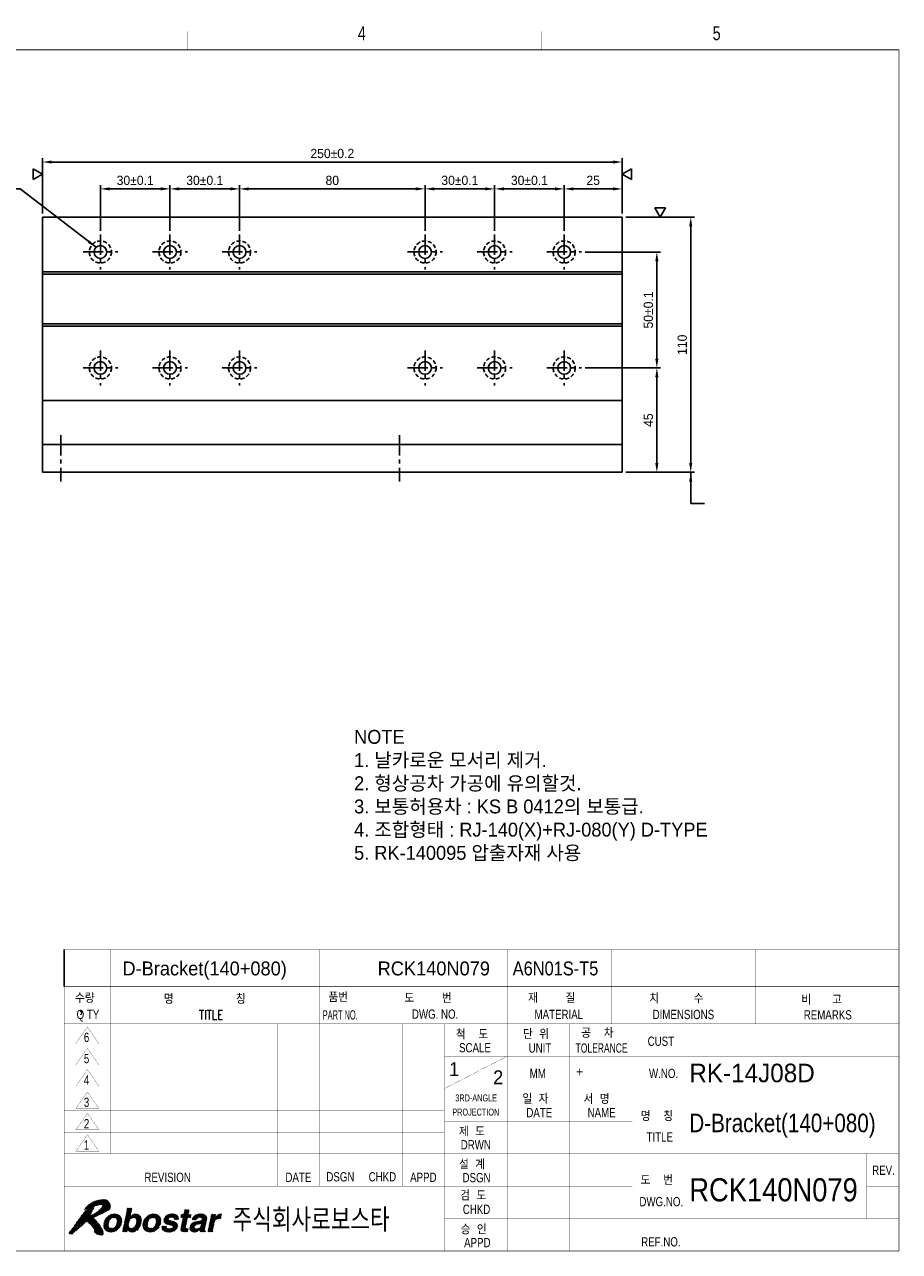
# Model space of a CAD drawing. Extents: x 1459 to 11977, y 582 to 6630.
# Tile 2 of 2: x 1850 to 2228, y 1106 to 1635. Entities that reach past the tile are written whole.
import ezdxf
from ezdxf.enums import TextEntityAlignment as Align

# ---------------------------------------------------------------- set-up
doc = ezdxf.new("R2010")
doc.units = 0
doc.header["$LTSCALE"] = 7
doc.header["$MEASUREMENT"] = 0
doc.linetypes.add('CENTER', pattern=[2, 1.25, -0.25, 0.25, -0.25])
doc.linetypes.add('HIDDEN', pattern=[0.375, 0.25, -0.125])
doc.layers.get('0').update_dxf_attribs({"linetype": 'CONTINUOUS'})
doc.layers.get('DEFPOINTS').update_dxf_attribs({"linetype": 'CONTINUOUS'})
for name, color, linetype in [('1', 3, 'CENTER'), ('3', 4, 'CONTINUOUS'), ('CENTERLINE', 3, 'CENTER'), ('DIM', 4, 'CONTINUOUS'), ('DIMENSION', 4, 'CONTINUOUS'), ('HIDDENLINE', 5, 'HIDDEN')]:
    doc.layers.add(name, color=color, linetype=linetype)
doc.styles.add('GHS', font='romans.shx', dxfattribs={"bigfont": 'ghs.shx'})
doc.styles.add('HS', font='txt.shx', dxfattribs={"width": 0.8, "bigfont": 'hs.shx'})
doc.styles.add('ROMANS', font='ROMANS.shx', dxfattribs={"width": 0.8})
doc.styles.get("Standard").update_dxf_attribs({"font": 'Gulim.ttf'})
doc.dimstyles.new('ISO-25(x1.5)', dxfattribs={"dimscale": 1.6, "dimtxt": 2.5, "dimasz": 2.5, "dimexe": 1, "dimexo": 1, "dimgap": 1, "dimtad": 1, "dimdsep": 46, "dimtxsty": 'GHS', "dimcen": 0, "dimclrd": 256, "dimclre": 256, "dimclrt": 9, "dimadec": 0, "dimazin": 2, "dimtfac": 1, "dimtmove": 0, "dimatfit": 3, "dimfxl": 0, "dimlwd": -1, "dimlwe": -1, "dimarcsym": 0})

# ---------------------------------------------------------------- blocks, each defined once
blk = doc.blocks.new('*X1')
at = {"color": 0}
for p, q in [((8.49, 5.4), (11.07, 7.98)), ((8.51, 5.59), (10.91, 7.99)), ((8.53, 5.79), (10.72, 7.98)), ((8.55, 5.98), (10.52, 7.96)), ((10.39, 7.12), (11.23, 7.96)), ((12.85, 5.52), (15.32, 7.98)), ((12.9, 5.74), (15.11, 7.96)), ((13.14, 6.86), (14.39, 8.11)), ((13.19, 7.09), (14.44, 8.34)), ((13.23, 7.31), (14.48, 8.56)), ((13.28, 7.54), (14.53, 8.79)), ((13.33, 7.76), (14.58, 9.01)), ((13.38, 7.99), (14.6, 9.21)), ((13.42, 8.21), (14.42, 9.21)), ((13.47, 8.44), (14.24, 9.21)), ((13.52, 8.66), (14.07, 9.21)), ((13.57, 8.88), (13.89, 9.21)), ((13.62, 9.11), (13.71, 9.21)), ((14.54, 7.03), (15.5, 7.99)), ((14.81, 7.12), (15.66, 7.97)), ((15.01, 7.14), (15.81, 7.95)), ((16.95, 5.55), (19.39, 7.99)), ((16.97, 5.74), (19.21, 7.98)), ((16.98, 5.94), (19.01, 7.96)), ((17.04, 6.17), (18.81, 7.94)), ((18.58, 7), (19.55, 7.97)), ((18.88, 7.13), (19.71, 7.95)), ((21.49, 6.55), (22.9, 7.96)), ((21.51, 6.39), (23.09, 7.98)), ((21.52, 6.23), (23.28, 7.99)), ((21.59, 6.13), (23.45, 7.99)), ((22.87, 7.23), (23.62, 7.98)), ((23.07, 7.25), (23.77, 7.95)), ((25.14, 7.2), (26.85, 8.91)), ((25.31, 7.2), (26.97, 8.85)), ((25.49, 7.2), (26.92, 8.63)), ((25.53, 6.71), (26.78, 7.95)), ((25.58, 6.93), (26.83, 8.18)), ((25.63, 7.15), (26.88, 8.4)), ((25.82, 8.05), (26.67, 8.91)), ((25.86, 8.28), (26.5, 8.91)), ((25.91, 8.5), (26.32, 8.91)), ((25.96, 8.73), (26.14, 8.91)), ((27.64, 6.69), (28.89, 7.94)), ((27.81, 6.69), (29.1, 7.98)), ((27.99, 6.69), (29.29, 7.99)), ((28.17, 6.69), (29.47, 8)), ((28.34, 6.69), (29.64, 7.99)), ((29.02, 7.19), (29.81, 7.98)), ((29.22, 7.21), (29.95, 7.95)), ((31.21, 5.32), (33.89, 7.99)), ((31.26, 5.54), (33.71, 7.99)), ((31.31, 5.76), (33.51, 7.97)), ((8.52, 5.25), (9.68, 6.41)), ((8.55, 5.1), (9.59, 6.15)), ((8.58, 4.96), (9.54, 5.92)), ((8.62, 6.23), (10.31, 7.92)), ((8.64, 4.84), (9.52, 5.72)), ((8.7, 6.49), (10.04, 7.84)), ((8.7, 4.73), (9.52, 5.54)), ((8.77, 4.61), (9.54, 5.39)), ((8.88, 6.84), (9.71, 7.68)), ((9.99, 4.07), (12.42, 6.5)), ((10.17, 4.08), (12.4, 6.3)), ((10.37, 4.1), (12.38, 6.1)), ((10.58, 4.12), (12.32, 5.87)), ((10.6, 7.15), (11.38, 7.94)), ((10.78, 7.16), (11.51, 7.89)), ((10.84, 4.21), (12.23, 5.6)), ((10.93, 7.13), (11.64, 7.84)), ((11.05, 5.31), (12.42, 6.68)), ((11.06, 7.09), (11.77, 7.79)), ((11.17, 7.02), (11.87, 7.71)), ((11.26, 6.93), (11.96, 7.64)), ((11.26, 5.69), (12.4, 6.83)), ((11.33, 6.82), (12.06, 7.56)), ((11.34, 5.95), (12.37, 6.98)), ((11.37, 6.69), (12.14, 7.46)), ((11.38, 6.17), (12.34, 7.12)), ((11.4, 6.54), (12.21, 7.35)), ((11.4, 6.36), (12.28, 7.24)), ((12.57, 4.17), (13.86, 5.46)), ((12.61, 4.39), (13.85, 5.63)), ((12.66, 4.62), (13.87, 5.83)), ((12.71, 4.84), (13.91, 6.05)), ((12.73, 4.16), (13.89, 5.32)), ((12.76, 5.07), (13.99, 6.3)), ((12.8, 5.29), (14.14, 6.63)), ((12.95, 5.97), (14.85, 7.87)), ((13, 6.19), (14.24, 7.44)), ((13.04, 6.42), (14.29, 7.66)), ((13.09, 6.64), (14.34, 7.89)), ((14.27, 4.1), (16.65, 6.49)), ((14.41, 4.07), (16.63, 6.29)), ((14.58, 4.06), (16.6, 6.09)), ((14.78, 4.09), (16.54, 5.84)), ((14.99, 4.12), (16.46, 5.59)), ((15.16, 7.12), (15.94, 7.9)), ((15.19, 5.21), (16.67, 6.68)), ((15.29, 7.08), (16.06, 7.84)), ((15.4, 7.01), (16.18, 7.79)), ((15.46, 5.65), (16.65, 6.84)), ((15.49, 6.91), (16.27, 7.7)), ((15.55, 6.81), (16.36, 7.61)), ((15.55, 5.92), (16.63, 7)), ((15.59, 6.67), (16.44, 7.52)), ((15.6, 6.14), (16.61, 7.15)), ((15.62, 6.51), (16.5, 7.4)), ((15.62, 6.34), (16.55, 7.27)), ((16.94, 5.37), (18.28, 6.71)), ((16.97, 5.22), (18.1, 6.34)), ((17, 5.07), (18.02, 6.09)), ((17.03, 4.92), (17.98, 5.87)), ((17.09, 4.81), (17.96, 5.68)), ((17.13, 6.43), (18.55, 7.86)), ((17.16, 4.7), (17.96, 5.5)), ((17.23, 4.59), (17.99, 5.36)), ((17.25, 6.73), (18.26, 7.74)), ((18.31, 4.08), (20.87, 6.64)), ((18.47, 4.06), (20.85, 6.45)), ((18.66, 4.08), (20.84, 6.25)), ((18.86, 4.1), (20.82, 6.06)), ((19.08, 4.15), (20.74, 5.8)), ((19.09, 7.16), (19.86, 7.92)), ((19.26, 7.15), (19.98, 7.88)), ((19.34, 4.23), (20.65, 5.54)), ((19.41, 7.13), (20.11, 7.83)), ((19.53, 7.07), (20.24, 7.77)), ((19.64, 7), (20.33, 7.7)), ((19.67, 5.62), (20.84, 6.79)), ((19.72, 6.91), (20.43, 7.62)), ((19.77, 5.89), (20.82, 6.94)), ((19.79, 6.79), (20.53, 7.54)), ((19.82, 6.65), (20.6, 7.43)), ((19.82, 6.12), (20.79, 7.09)), ((19.84, 6.32), (20.73, 7.21)), ((19.85, 6.5), (20.67, 7.32)), ((21.04, 5.04), (21.35, 5.36)), ((21.04, 5.22), (21.18, 5.36)), ((21.05, 4.87), (21.53, 5.36)), ((21.1, 4.75), (21.71, 5.36)), ((21.15, 4.62), (21.88, 5.36)), ((21.22, 4.52), (22.05, 5.35)), ((21.47, 6.72), (22.69, 7.93)), ((21.54, 6.96), (22.42, 7.84)), ((21.69, 6.04), (22.49, 6.84)), ((21.78, 5.96), (22.55, 6.73)), ((21.79, 7.38), (22.01, 7.61)), ((21.87, 5.87), (22.64, 6.65)), ((22, 5.82), (22.78, 6.6)), ((22.13, 5.78), (22.91, 6.56)), ((22.26, 5.73), (23.05, 6.52)), ((22.39, 5.69), (23.19, 6.49)), ((22.53, 5.65), (23.34, 6.46)), ((22.54, 4.06), (24.39, 5.92)), ((22.68, 5.62), (23.48, 6.42)), ((22.72, 4.07), (24.43, 5.78)), ((22.82, 5.59), (23.62, 6.38)), ((22.91, 4.08), (24.45, 5.62)), ((22.97, 5.55), (23.75, 6.34)), ((23.1, 5.51), (23.88, 6.29)), ((23.13, 4.13), (24.47, 5.46)), ((23.23, 5.47), (24.01, 6.24)), ((23.24, 7.24), (23.92, 7.92)), ((23.35, 5.41), (24.12, 6.17)), ((23.4, 7.22), (24.05, 7.88)), ((23.41, 5.29), (24.21, 6.09)), ((23.44, 5.15), (24.3, 6.01)), ((23.53, 7.18), (24.17, 7.82)), ((23.63, 7.1), (24.29, 7.77)), ((23.68, 6.98), (24.38, 7.68)), ((23.7, 6.82), (24.48, 7.6)), ((23.82, 6.76), (24.55, 7.49)), ((23.99, 6.76), (24.6, 7.37)), ((24.17, 6.76), (24.65, 7.24)), ((24.35, 6.76), (24.66, 7.07)), ((24.52, 6.76), (24.66, 6.9)), ((25.12, 4.7), (26.35, 5.93)), ((25.13, 4.54), (26.3, 5.71)), ((25.15, 4.91), (26.4, 6.16)), ((25.17, 7.41), (25.66, 7.9)), ((25.18, 4.41), (26.25, 5.49)), ((25.2, 5.13), (26.45, 6.38)), ((25.22, 7.63), (25.49, 7.9)), ((25.24, 5.36), (26.49, 6.61)), ((25.27, 7.86), (25.31, 7.9)), ((25.29, 5.58), (26.54, 6.83)), ((25.34, 5.81), (26.59, 7.06)), ((25.39, 6.03), (27.25, 7.9)), ((25.44, 6.26), (27.08, 7.9)), ((25.48, 6.48), (26.9, 7.9)), ((26.73, 7.2), (27.37, 7.83)), ((26.9, 7.2), (27.32, 7.61)), ((27.07, 4.89), (28.55, 6.36)), ((27.08, 7.2), (27.27, 7.38)), ((27.09, 4.72), (28.75, 6.39)), ((27.09, 5.08), (28.33, 6.32)), ((27.12, 4.58), (28.96, 6.42)), ((27.15, 5.32), (28.09, 6.26)), ((27.18, 4.46), (29.17, 6.45)), ((27.3, 5.64), (27.76, 6.1)), ((27.61, 6.84), (28.66, 7.89)), ((27.74, 7.15), (28.37, 7.77)), ((28.42, 4.11), (30.63, 6.32)), ((28.61, 5.72), (29.37, 6.48)), ((28.67, 4.19), (30.58, 6.1)), ((28.84, 5.77), (30.64, 7.57)), ((29.04, 4.39), (30.53, 5.87)), ((29.05, 5.8), (30.7, 7.45)), ((29.27, 5.85), (30.75, 7.33)), ((29.31, 4.48), (30.48, 5.65)), ((29.31, 4.3), (30.43, 5.42)), ((29.38, 7.2), (30.1, 7.92)), ((29.38, 5.25), (30.67, 6.54)), ((29.5, 5.55), (30.72, 6.77)), ((29.53, 7.17), (30.23, 7.87)), ((29.55, 5.77), (30.75, 6.98)), ((29.56, 5.96), (30.76, 7.16)), ((29.65, 7.12), (30.35, 7.82)), ((29.73, 7.02), (30.46, 7.75)), ((29.76, 6.87), (30.56, 7.67)), ((30.97, 4.19), (32.22, 5.44)), ((31.02, 4.42), (32.27, 5.67)), ((31.07, 4.64), (32.32, 5.89)), ((31.12, 4.87), (32.37, 6.12)), ((31.16, 5.09), (32.45, 6.38)), ((31.36, 5.99), (33.25, 7.89)), ((31.4, 6.21), (32.6, 7.41)), ((31.45, 6.44), (32.65, 7.63)), ((31.5, 6.66), (32.69, 7.86)), ((31.55, 6.89), (32.56, 7.9)), ((31.59, 7.11), (32.38, 7.9)), ((31.64, 7.34), (32.2, 7.9)), ((31.69, 7.56), (32.03, 7.9)), ((31.74, 7.79), (31.85, 7.9)), ((32.98, 6.91), (33.92, 7.85)), ((33.22, 6.97), (33.87, 7.62)), ((33.42, 6.99), (33.83, 7.4)), ((33.6, 7), (33.78, 7.18)), ((8.84, 4.51), (9.58, 5.25)), ((8.94, 4.44), (9.65, 5.14)), ((9.04, 4.36), (9.73, 5.05)), ((9.14, 4.28), (9.84, 4.98)), ((9.26, 4.23), (9.97, 4.93)), ((9.39, 4.18), (10.12, 4.91)), ((9.52, 4.13), (10.29, 4.9)), ((9.67, 4.1), (10.5, 4.93)), ((9.83, 4.09), (10.82, 5.07)), ((11.15, 4.34), (12.09, 5.28)), ((12.91, 4.16), (13.94, 5.19)), ((13.09, 4.16), (14.01, 5.09)), ((13.26, 4.16), (13.6, 4.49)), ((13.44, 4.16), (13.55, 4.27)), ((13.67, 4.57), (14.1, 5)), ((13.73, 4.45), (14.21, 4.93)), ((13.81, 4.36), (14.35, 4.9)), ((13.9, 4.27), (14.51, 4.87)), ((14.01, 4.2), (14.71, 4.9)), ((14.13, 4.15), (15.04, 5.05)), ((15.25, 4.2), (16.31, 5.27)), ((15.69, 4.46), (16.01, 4.79)), ((17.31, 4.5), (18.04, 5.23)), ((17.41, 4.42), (18.11, 5.12)), ((17.51, 4.34), (18.2, 5.03)), ((17.61, 4.26), (18.31, 4.96)), ((17.74, 4.22), (18.45, 4.93)), ((17.87, 4.17), (18.6, 4.9)), ((17.99, 4.12), (18.79, 4.91)), ((18.15, 4.1), (18.99, 4.94)), ((19.7, 4.41), (20.46, 5.17)), ((21.31, 4.43), (22.05, 5.17)), ((21.4, 4.35), (22.09, 5.04)), ((21.52, 4.29), (22.18, 4.94)), ((21.64, 4.23), (22.29, 4.88)), ((21.76, 4.17), (22.43, 4.84)), ((21.91, 4.14), (22.58, 4.82)), ((22.05, 4.11), (22.75, 4.81)), ((22.2, 4.09), (22.94, 4.82)), ((22.37, 4.07), (23.19, 4.9)), ((23.37, 4.19), (24.45, 5.27)), ((23.65, 4.3), (24.34, 4.98)), ((25.25, 4.31), (26.21, 5.26)), ((25.35, 4.23), (26.17, 5.04)), ((25.49, 4.19), (26.22, 4.92)), ((25.62, 4.14), (26.35, 4.87)), ((25.79, 4.13), (26.52, 4.86)), ((25.95, 4.12), (26.7, 4.87)), ((26.13, 4.12), (26.7, 4.69)), ((26.31, 4.12), (26.65, 4.47)), ((26.49, 4.13), (26.6, 4.24)), ((27.25, 4.36), (28.09, 5.2)), ((27.34, 4.27), (28.09, 5.02)), ((27.44, 4.2), (28.15, 4.9)), ((27.57, 4.14), (28.24, 4.82)), ((27.7, 4.1), (28.37, 4.77)), ((27.85, 4.08), (28.55, 4.77)), ((28.02, 4.06), (28.77, 4.82)), ((28.21, 4.08), (29.08, 4.95)), ((29.35, 4.16), (30.39, 5.2)), ((29.53, 4.16), (30.34, 4.97)), ((29.7, 4.16), (30.3, 4.76)), ((29.88, 4.16), (30.28, 4.56)), ((30.06, 4.16), (30.31, 4.41)), ((30.23, 4.16), (30.39, 4.32)), ((31.12, 4.16), (32.18, 5.22)), ((31.29, 4.16), (32.13, 4.99)), ((31.47, 4.16), (32.08, 4.77)), ((31.65, 4.16), (32.03, 4.54)), ((31.82, 4.16), (31.98, 4.32))]:
    blk.add_line(p, q, dxfattribs=at)
blk = doc.blocks.new('*X2')
at = {"color": 0}
for p, q in [((2.13, 5.4), (7.75, 11.03)), ((2.6, 6.05), (7.53, 10.98)), ((3.09, 6.72), (7.3, 10.93)), ((3.62, 7.42), (7.08, 10.88)), ((4.25, 8.23), (6.86, 10.84)), ((4.83, 8.99), (6.55, 10.71)), ((5.05, 6.2), (9.58, 10.73)), ((5.15, 6.12), (9.65, 10.62)), ((6.55, 9.65), (7.97, 11.06)), ((6.85, 9.77), (8.18, 11.1)), ((7.1, 9.84), (8.37, 11.11)), ((7.32, 9.89), (8.55, 11.11)), ((7.53, 9.92), (8.72, 11.11)), ((7.73, 9.94), (8.87, 11.08)), ((7.92, 9.96), (9.01, 11.05)), ((8.11, 9.97), (9.15, 11.01)), ((8.22, 9.54), (9.49, 10.81)), ((8.25, 9.93), (9.26, 10.94)), ((8.29, 9.8), (9.37, 10.88)), ((1.02, 3.77), (6.2, 8.94)), ((1.09, 4.01), (6.36, 9.27)), ((1.16, 3.72), (6.04, 8.6)), ((1.3, 3.69), (5.87, 8.26)), ((1.64, 4.74), (6.53, 9.63)), ((4.36, 8.87), (5.87, 10.38)), ((4.5, 9.19), (5.44, 10.12)), ((4.79, 9.12), (6.22, 10.55)), ((4.84, 6.34), (6.57, 8.07)), ((4.94, 6.27), (7.07, 8.4)), ((6.53, 7.33), (9.72, 10.52)), ((6.82, 7.44), (9.78, 10.4)), ((7.12, 7.56), (9.84, 10.28)), ((7.43, 7.69), (9.88, 10.15)), ((7.76, 7.85), (9.92, 10.01)), ((8.1, 8.01), (9.95, 9.86)), ((8.47, 8.2), (9.95, 9.69)), ((8.87, 8.43), (9.95, 9.51)), ((9.32, 8.7), (9.89, 9.27)), ((1.45, 3.66), (5.66, 7.87)), ((1.62, 3.65), (5.61, 7.64)), ((2.49, 4.35), (5.89, 7.74)), ((3.53, 5.21), (4.72, 6.4)), ((4.73, 6.41), (6.2, 7.88)), ((5.25, 6.04), (6.34, 7.14)), ((5.34, 5.96), (6.44, 7.06)), ((5.44, 5.88), (6.53, 6.97)), ((5.54, 5.8), (6.62, 6.89)), ((5.62, 5.71), (6.71, 6.8)), ((5.71, 5.62), (6.79, 6.71)), ((5.8, 5.54), (6.88, 6.62)), ((5.89, 5.45), (6.96, 6.52)), ((5.97, 5.35), (7.05, 6.43)), ((6.04, 5.25), (7.13, 6.33)), ((6.12, 5.15), (7.2, 6.23)), ((6.2, 5.05), (7.28, 6.13)), ((6.27, 4.94), (7.36, 6.03)), ((6.33, 4.83), (7.44, 5.93)), ((6.4, 4.72), (7.51, 5.83)), ((6.46, 4.61), (7.58, 5.72)), ((6.51, 4.48), (7.65, 5.62)), ((6.56, 4.36), (7.72, 5.51)), ((6.57, 4.01), (7.86, 5.29)), ((6.61, 4.23), (7.79, 5.4)), ((6.49, 4.11), (6.54, 4.15)), ((6.65, 3.92), (7.92, 5.18)), ((6.74, 3.83), (7.99, 5.07)), ((6.83, 3.74), (8.05, 4.96)), ((6.92, 3.65), (8.12, 4.85)), ((7.05, 3.6), (8.18, 4.73)), ((7.2, 3.58), (8.24, 4.62)), ((7.34, 3.54), (8.3, 4.5)), ((7.48, 3.51), (8.35, 4.37)), ((7.62, 3.47), (8.37, 4.22)), ((7.77, 3.44), (8.4, 4.07)), ((7.93, 3.42), (8.43, 3.92)), ((8.13, 3.44), (8.44, 3.75))]:
    blk.add_line(p, q, dxfattribs=at)
blk = doc.blocks.new('LOGO-ROBOSTAR')
at = {"color": 230, "const_width": 0.00973}
for points in [[(9.53, 10.79), (9.13, 11.02), (8.68, 11.12), (8.21, 11.1), (7.73, 11.02), (7.27, 10.92), (6.83, 10.83), (6.33, 10.61), (5.82, 10.35), (5.33, 10.06), (4.89, 9.7), (4.53, 9.27), (4.31, 8.74), (4.38, 8.82), (4.46, 8.88), (4.54, 8.94), (4.62, 9), (4.7, 9.06), (4.78, 9.12), (4.81, 9.1), (4.83, 9.07), (4.83, 9.04), (4.83, 9), (4.83, 8.96), (4.83, 8.93), (4.15, 8.1), (3.49, 7.26), (2.85, 6.39), (2.22, 5.52), (1.58, 4.66), (0.93, 3.8), (1.07, 3.75), (1.2, 3.71), (1.35, 3.68), (1.49, 3.66), (1.64, 3.65), (1.79, 3.66), (2.27, 4.16), (2.78, 4.6), (3.3, 5.02), (3.81, 5.44), (4.29, 5.9), (4.73, 6.42), (5.14, 6.14), (5.53, 5.81), (5.89, 5.45), (6.2, 5.05), (6.46, 4.62), (6.63, 4.18), (6.61, 4.14), (6.58, 4.14), (6.55, 4.15), (6.52, 4.16), (6.48, 4.18), (6.44, 4.18), (6.51, 4.08), (6.59, 3.98), (6.68, 3.89), (6.78, 3.79), (6.87, 3.7), (6.97, 3.61), (7.21, 3.58), (7.45, 3.52), (7.69, 3.45), (7.93, 3.42), (8.16, 3.45), (8.39, 3.56), (8.43, 3.71), (8.44, 3.85), (8.42, 3.99), (8.39, 4.13), (8.36, 4.28), (8.34, 4.42), (8.07, 4.93), (7.77, 5.43), (7.44, 5.93), (7.08, 6.4), (6.68, 6.83), (6.25, 7.22), (6.85, 7.45), (7.44, 7.7), (8.01, 7.97), (8.58, 8.26), (9.13, 8.58), (9.67, 8.93), (9.87, 9.21), (9.96, 9.53), (9.95, 9.87), (9.87, 10.21), (9.72, 10.52)], [(8.2, 9.45), (7.81, 9.02), (7.39, 8.64), (6.95, 8.3), (6.48, 8.02), (6, 7.79), (5.5, 7.6), (5.7, 7.93), (5.88, 8.27), (6.04, 8.61), (6.21, 8.96), (6.37, 9.3), (6.54, 9.64), (6.8, 9.75), (7.06, 9.83), (7.34, 9.89), (7.62, 9.93), (7.91, 9.96), (8.2, 9.97), (8.28, 9.91), (8.3, 9.83), (8.28, 9.74), (8.25, 9.64), (8.22, 9.55)]]:
    blk.add_lwpolyline(points, close=True, dxfattribs=at)
at = {"color": 5, "const_width": 0.00973}
for points in [[(10.04, 4.06), (9.56, 4.11), (9.15, 4.27), (8.81, 4.54), (8.59, 4.92), (8.49, 5.42), (8.55, 6.03), (8.75, 6.64), (9.06, 7.14), (9.45, 7.52), (9.89, 7.79), (10.38, 7.94), (10.88, 8), (11.36, 7.94), (11.78, 7.79), (12.11, 7.52), (12.34, 7.14), (12.43, 6.64), (12.37, 6.03), (12.17, 5.42), (11.86, 4.92), (11.48, 4.54), (11.03, 4.27), (10.54, 4.11)], [(14.24, 7.41), (14.25, 7.41), (14.37, 7.54), (14.52, 7.67), (14.7, 7.79), (14.91, 7.9), (15.16, 7.97), (15.46, 8), (15.85, 7.94), (16.18, 7.78), (16.44, 7.52), (16.61, 7.15), (16.67, 6.66), (16.6, 6.07), (16.46, 5.57), (16.23, 5.09), (15.94, 4.68), (15.56, 4.36), (15.12, 4.14), (14.6, 4.06), (14.4, 4.08), (14.2, 4.12), (14.02, 4.19), (13.87, 4.3), (13.73, 4.44), (13.64, 4.63), (13.63, 4.63), (13.53, 4.16), (12.56, 4.16), (13.64, 9.21), (14.62, 9.21)], [(18.49, 4.06), (18.01, 4.11), (17.59, 4.27), (17.25, 4.54), (17.03, 4.92), (16.93, 5.42), (16.99, 6.03), (17.2, 6.64), (17.5, 7.14), (17.89, 7.52), (18.34, 7.79), (18.82, 7.94), (19.32, 8), (19.8, 7.94), (20.22, 7.79), (20.55, 7.52), (20.78, 7.14), (20.87, 6.64), (20.81, 6.03), (20.61, 5.42), (20.31, 4.92), (19.92, 4.54), (19.47, 4.27), (18.99, 4.11)], [(23.7, 6.76), (23.7, 6.88), (23.68, 6.99), (23.63, 7.1), (23.53, 7.18), (23.37, 7.23), (23.15, 7.25), (22.91, 7.24), (22.74, 7.19), (22.62, 7.13), (22.54, 7.05), (22.49, 6.97), (22.46, 6.89), (22.59, 6.66), (23, 6.53), (23.53, 6.41), (24.06, 6.23), (24.42, 5.9), (24.48, 5.35), (24.3, 4.87), (24.01, 4.53), (23.65, 4.3), (23.27, 4.15), (22.89, 4.08), (22.57, 4.06), (22.15, 4.09), (21.75, 4.18), (21.42, 4.33), (21.17, 4.58), (21.03, 4.91), (21.04, 5.36), (22.05, 5.36), (22.04, 5.2), (22.07, 5.07), (22.15, 4.96), (22.28, 4.88), (22.48, 4.83), (22.75, 4.81), (22.98, 4.83), (23.15, 4.88), (23.29, 4.95), (23.38, 5.03), (23.43, 5.12), (23.46, 5.19), (23.34, 5.43), (22.94, 5.56), (22.4, 5.68), (21.88, 5.86), (21.53, 6.19), (21.47, 6.75), (21.56, 7.03), (21.73, 7.31), (21.97, 7.58), (22.3, 7.79), (22.72, 7.94), (23.25, 8), (23.62, 7.98), (23.97, 7.91), (24.29, 7.77), (24.53, 7.55), (24.66, 7.22), (24.66, 6.76)], [(26.77, 7.9), (27.38, 7.9), (27.23, 7.2), (26.62, 7.2), (26.19, 5.17), (26.17, 5.07), (26.17, 4.99), (26.19, 4.93), (26.25, 4.89), (26.36, 4.87), (26.53, 4.86), (26.56, 4.86), (26.6, 4.87), (26.63, 4.87), (26.67, 4.87), (26.7, 4.87), (26.74, 4.88), (26.58, 4.13), (26.5, 4.13), (26.42, 4.13), (26.34, 4.12), (26.27, 4.12), (26.19, 4.12), (26.11, 4.12), (25.99, 4.12), (25.62, 4.14), (25.37, 4.22), (25.21, 4.34), (25.13, 4.5), (25.12, 4.7), (25.15, 4.93), (25.64, 7.2), (25.13, 7.2), (25.28, 7.9), (25.78, 7.9), (26, 8.91), (26.98, 8.91)], [(30.32, 4.89), (30.29, 4.7), (30.28, 4.55), (30.29, 4.45), (30.32, 4.38), (30.36, 4.34), (30.42, 4.31), (30.38, 4.16), (29.32, 4.16), (29.32, 4.24), (29.31, 4.31), (29.31, 4.37), (29.31, 4.43), (29.32, 4.51), (29.33, 4.6), (29.18, 4.48), (29.01, 4.36), (28.81, 4.25), (28.58, 4.15), (28.31, 4.09), (28, 4.06), (27.73, 4.09), (27.48, 4.17), (27.28, 4.32), (27.13, 4.53), (27.07, 4.8), (27.1, 5.15), (27.2, 5.49), (27.37, 5.77), (27.58, 5.99), (27.84, 6.16), (28.13, 6.28), (28.44, 6.35), (29.35, 6.48), (29.43, 6.49), (29.52, 6.52), (29.6, 6.56), (29.67, 6.61), (29.72, 6.68), (29.76, 6.77), (29.77, 6.95), (29.71, 7.07), (29.61, 7.15), (29.48, 7.19), (29.34, 7.21), (29.21, 7.21), (28.99, 7.19), (28.82, 7.12), (28.69, 7.03), (28.6, 6.92), (28.54, 6.8), (28.49, 6.69), (27.54, 6.69), (27.76, 7.18), (28.04, 7.54), (28.36, 7.77), (28.73, 7.91), (29.11, 7.98), (29.49, 8), (29.78, 7.98), (30.1, 7.92), (30.39, 7.8), (30.63, 7.6), (30.76, 7.31), (30.75, 6.91)], [(31.76, 7.9), (32.7, 7.9), (32.57, 7.25), (32.58, 7.25), (32.72, 7.44), (32.88, 7.61), (33.05, 7.77), (33.25, 7.89), (33.49, 7.97), (33.76, 8), (33.8, 8), (33.83, 7.99), (33.86, 7.99), (33.89, 7.99), (33.92, 7.99), (33.95, 7.98), (33.74, 6.99), (33.7, 6.99), (33.65, 6.99), (33.6, 7), (33.55, 7), (33.51, 7), (33.46, 7), (33.12, 6.96), (32.86, 6.86), (32.66, 6.71), (32.52, 6.52), (32.42, 6.32), (32.36, 6.11), (31.95, 4.16), (30.97, 4.16)], [(10.7, 7.17), (10.36, 7.12), (10.09, 6.98), (9.89, 6.78), (9.73, 6.54), (9.63, 6.28), (9.56, 6.03), (9.52, 5.78), (9.52, 5.52), (9.57, 5.28), (9.69, 5.08), (9.9, 4.94), (10.22, 4.89), (10.56, 4.94), (10.83, 5.08), (11.04, 5.28), (11.19, 5.52), (11.29, 5.78), (11.36, 6.03), (11.4, 6.28), (11.4, 6.54), (11.35, 6.78), (11.23, 6.98), (11.02, 7.12)], [(14.98, 7.15), (14.68, 7.1), (14.43, 6.97), (14.23, 6.77), (14.08, 6.52), (13.96, 6.24), (13.88, 5.95), (13.85, 5.67), (13.86, 5.42), (13.93, 5.2), (14.06, 5.03), (14.25, 4.91), (14.53, 4.87), (14.82, 4.92), (15.06, 5.07), (15.25, 5.27), (15.4, 5.51), (15.51, 5.76), (15.58, 6), (15.62, 6.29), (15.62, 6.56), (15.56, 6.8), (15.44, 6.98), (15.25, 7.1)], [(19.15, 7.17), (18.8, 7.12), (18.54, 6.98), (18.33, 6.78), (18.18, 6.54), (18.07, 6.28), (18, 6.03), (17.97, 5.78), (17.96, 5.52), (18.01, 5.28), (18.13, 5.08), (18.34, 4.94), (18.66, 4.89), (19, 4.94), (19.27, 5.08), (19.48, 5.28), (19.63, 5.52), (19.74, 5.78), (19.8, 6.03), (19.84, 6.28), (19.85, 6.54), (19.8, 6.78), (19.68, 6.98), (19.46, 7.12)], [(29.59, 5.98), (29.53, 5.94), (29.45, 5.91), (29.35, 5.87), (29.23, 5.84), (29.07, 5.81), (28.88, 5.78), (28.7, 5.74), (28.53, 5.69), (28.38, 5.62), (28.25, 5.53), (28.15, 5.39), (28.09, 5.21), (28.08, 5.06), (28.11, 4.94), (28.17, 4.86), (28.26, 4.8), (28.36, 4.77), (28.45, 4.76), (28.68, 4.79), (28.89, 4.85), (29.1, 4.96), (29.27, 5.11), (29.41, 5.29), (29.49, 5.5)]]:
    blk.add_lwpolyline(points, close=True, dxfattribs=at)
at = {"color": 230, "linetype": 'Continuous'}
blk.add_blockref('*X2', (0, 0), dxfattribs=at)
at = {"color": 5, "linetype": 'Continuous'}
blk.add_blockref('*X1', (0, 0), dxfattribs=at)
at = {"style": 'GHS', "width": 0.8}
blk.add_text('주식회사로보스타', height=5, dxfattribs=at).set_placement((36.32, 4.19))
blk = doc.blocks.new('A3-DJ')
for points, const_width in [([(30, 269), (410, 269)], 0.2), ([(410, 269), (410, 10)], 0.2), ([(230, 67), (410, 67)], 0.1), ([(230, 67), (230, 10)], 0.1), ([(30, 10), (410, 10)], 0.2)]:
    blk.add_lwpolyline(points, dxfattribs=dict(const_width=const_width))
at = {"layer": '3'}
blk.add_line((230, 75), (230, 67), dxfattribs=at)
at = {"layer": '3', "const_width": 0.05}
for points in [[(256.5, 273), (256.5, 269)], [(333, 273), (333, 269)], [(230, 75), (410, 75)], [(240, 75), (240, 31)], [(285, 75), (285, 24)], [(294, 75), (294, 24)], [(325.5, 75), (325.5, 10)], [(348, 75), (348, 59)], [(379, 75), (379, 59)], [(230, 59), (410, 59)], [(235, 58.3), (232.5, 54.7)], [(237.5, 54.7), (235, 58.3)], [(276, 59), (276, 24)], [(303, 59), (303, 24)], [(312, 59), (312, 10)], [(339, 59), (339, 10)], [(352.5, 59), (352.5, 10)], [(364.5, 59), (364.5, 10)], [(230, 54.2), (312, 54.2)], [(232.5, 54.7), (237.5, 54.7)], [(235, 53.7), (232.5, 50.1)], [(237.5, 50.1), (235, 53.7)], [(312, 52), (410, 52)], [(325.5, 52), (312, 45)], [(230, 49.6), (312, 49.6)], [(232.5, 50.1), (237.5, 50.1)], [(235, 49.1), (232.5, 45.5)], [(237.5, 45.5), (235, 49.1)], [(230, 45), (410, 45)], [(232.5, 45.5), (237.5, 45.5)], [(235, 44.3), (232.5, 40.7)], [(237.5, 40.7), (235, 44.3)], [(230, 40.2), (312, 40.2)], [(232.5, 40.7), (237.5, 40.7)], [(235, 39.7), (232.5, 36.1)], [(237.5, 36.1), (235, 39.7)], [(312, 38), (352.5, 38)], [(230, 35.6), (312, 35.6)], [(232.5, 36.1), (237.5, 36.1)], [(235, 35.1), (232.5, 31.5)], [(237.5, 31.5), (235, 35.1)], [(230, 31), (410, 31)], [(232.5, 31.5), (237.5, 31.5)], [(403, 31), (403, 17)], [(230, 24), (352.5, 24)], [(403, 24), (410, 24)], [(312, 17), (410, 17)]]:
    blk.add_lwpolyline(points, dxfattribs=at)
blk.add_blockref('LOGO-ROBOSTAR', (230, 10))
at = {"style": 'GHS'}
for s, p in [('수량', (232.32, 63.51)), ('명         칭', (251.47, 63.3)), ('품번', (286.96, 63.68)), ('도    번', (303.35, 63.48)), ('재    질', (330.03, 63.52)), ('치     수', (356.15, 63.4)), ('비   고', (388.96, 63.15)), ('공  차', (341.48, 55.96)), ('척  도', (314.43, 55.68)), ('단 위', (328.93, 55.71)), ('일 자', (328.8, 41.77)), ('서 명', (341.98, 41.72)), ('명  칭', (354.31, 38.03)), ('제 도', (315.12, 34.7)), ('설 계', (315.12, 27.63)), ('도  번', (354.29, 24.24)), ('검 도', (315.37, 20.92)), ('승 인', (315.49, 13.6))]:
    blk.add_text(s, height=2, dxfattribs=at).set_placement(p)
at = {"layer": '1', "color": 2, "linetype": 'Continuous', "style": 'ROMANS'}
blk.add_text(',', height=2, dxfattribs=at).set_placement((233.63, 62.23), align=Align.MIDDLE)
at = {"layer": '3'}
for s, height, width, p in [('4', 3, 0.8, (294.18, 272.54)), ('5', 3, 0.8, (370.68, 272.54)), ('Q TY', 2, 0.8, (235.12, 60.75)), ('PART NO.', 2, 0.55, (289.52, 60.91)), ('DWG. NO.', 2, 0.8, (309.97, 61.08)), ('MATERIAL', 2, 0.8, (336.65, 61)), ('DIMENSIONS', 2, 0.8, (363.51, 61)), ('REMARKS', 2, 0.8, (394.64, 60.92)), ('6', 2, 0.8, (234.82, 56.07)), ('CUST', 2, 0.8, (358.65, 55.23)), ('SCALE', 2, 0.8, (318.57, 53.83)), ('UNIT', 2, 0.8, (332.59, 53.75)), ('TOLERANCE', 2, 0.7, (345.87, 53.75)), ('5', 2, 0.8, (234.82, 51.47)), ('4', 2, 0.8, (234.82, 46.87)), ('MM', 2, 0.8, (332.11, 48.28)), ('W.NO.', 2, 0.8, (359.23, 48.3)), ('3', 2, 0.8, (234.82, 42.07)), ('3RD-ANGLE', 1.5, 0.8, (318.83, 43)), ('PROJECTION', 1.5, 0.8, (318.75, 39.95)), ('DATE', 2, 0.8, (332.44, 39.84)), ('NAME', 2, 0.8, (345.88, 39.84)), ('2', 2, 0.8, (234.82, 37.47)), ('TITLE', 2, 0.8, (358.41, 34.56)), ('1', 2, 0.8, (234.82, 32.87)), ('DRWN', 2, 0.8, (318.75, 32.91)), ('REVISION', 2, 0.8, (252.3, 25.89)), ('DATE', 2, 0.8, (280.49, 25.89)), ('DSGN', 2, 0.8, (289.55, 26)), ('CHKD', 2, 0.8, (298.61, 26)), ('APPD', 2, 0.8, (307.44, 25.89)), ('DSGN', 2, 0.8, (318.91, 25.82)), ('REV.', 2, 0.8, (406.65, 27.42)), ('DWG.NO.', 2, 0.8, (358.74, 20.64)), ('CHKD', 2, 0.8, (318.91, 18.99)), ('REF.NO.', 2, 0.8, (358.66, 11.98)), ('APPD', 2, 0.8, (319.08, 11.81))]:
    blk.add_text(s, height=height, dxfattribs=dict(at, width=width)).set_placement(p, align=Align.MIDDLE)
at = {"layer": '3', "style": 'HS', "width": 0.8}
blk.add_text('TITLE', height=2, dxfattribs=at).set_placement((261.67, 60.91), align=Align.MIDDLE)
at = {"layer": '3'}
blk.add_text('+', height=2, dxfattribs=at).set_placement((341.14, 48.65), align=Align.MIDDLE)
blk = doc.blocks.new('*D34')
at = {"layer": 'DEFPOINTS', "color": 0}
for p in [(2108, 1563.73), (2108, 1551.52), (2083, 1544.02)]:
    blk.add_point(p, dxfattribs=at)
at = {"layer": 'DIMENSION'}
for p, q in [((2083, 1545.62), (2083, 1565.33)), ((2087, 1563.73), (2104, 1563.73)), ((2108, 1553.12), (2108, 1565.33))]:
    blk.add_line(p, q, dxfattribs=at)
for points in [[(2087, 1564.4), (2087, 1563.06), (2083, 1563.73)], [(2104, 1564.4), (2104, 1563.06), (2108, 1563.73)]]:
    blk.add_solid(points, dxfattribs=at)
at = {"layer": 'DIMENSION', "color": 9, "insert": (2095.5, 1567.38), "char_height": 4, "attachment_point": 5}
blk.add_mtext('25', dxfattribs=at)
blk = doc.blocks.new('*D35')
at = {"layer": 'DEFPOINTS', "color": 0}
for p in [(2083, 1563.73), (2053, 1544.02), (2083, 1544.02)]:
    blk.add_point(p, dxfattribs=at)
at = {"layer": 'DIMENSION'}
for p, q in [((2053, 1545.62), (2053, 1565.33)), ((2057, 1563.73), (2079, 1563.73)), ((2083, 1545.62), (2083, 1565.33))]:
    blk.add_line(p, q, dxfattribs=at)
for points in [[(2057, 1564.4), (2057, 1563.06), (2053, 1563.73)], [(2079, 1564.4), (2079, 1563.06), (2083, 1563.73)]]:
    blk.add_solid(points, dxfattribs=at)
at = {"layer": 'DIMENSION', "color": 9, "insert": (2068, 1567.38), "char_height": 4, "attachment_point": 5}
blk.add_mtext('30±0.1', dxfattribs=at)
blk = doc.blocks.new('*D36')
at = {"layer": 'DEFPOINTS', "color": 0}
for p in [(1913, 1563.73), (1883, 1544.02), (1913, 1544.02)]:
    blk.add_point(p, dxfattribs=at)
at = {"layer": 'DIMENSION'}
for p, q in [((1883, 1545.62), (1883, 1565.33)), ((1887, 1563.73), (1909, 1563.73)), ((1913, 1545.62), (1913, 1565.33))]:
    blk.add_line(p, q, dxfattribs=at)
for points in [[(1887, 1564.4), (1887, 1563.06), (1883, 1563.73)], [(1909, 1564.4), (1909, 1563.06), (1913, 1563.73)]]:
    blk.add_solid(points, dxfattribs=at)
at = {"layer": 'DIMENSION', "color": 9, "insert": (1898, 1567.38), "char_height": 4, "attachment_point": 5}
blk.add_mtext('30±0.1', dxfattribs=at)
blk = doc.blocks.new('*D37')
at = {"layer": 'DEFPOINTS', "color": 0}
for p in [(2108, 1575.32), (1858, 1551.52), (2108, 1551.52)]:
    blk.add_point(p, dxfattribs=at)
at = {"layer": 'DIMENSION'}
for p, q in [((1858, 1553.12), (1858, 1576.92)), ((2108, 1553.12), (2108, 1576.92)), ((1862, 1575.32), (2104, 1575.32))]:
    blk.add_line(p, q, dxfattribs=at)
for points in [[(1862, 1575.98), (1862, 1574.65), (1858, 1575.32)], [(2104, 1575.98), (2104, 1574.65), (2108, 1575.32)]]:
    blk.add_solid(points, dxfattribs=at)
at = {"layer": 'DIMENSION', "color": 9, "insert": (1983, 1578.97), "char_height": 4, "attachment_point": 5}
blk.add_mtext('250±0.2', dxfattribs=at)
blk = doc.blocks.new('SF10', base_point=(-7639.68, -6381.14))
at = {"layer": 'DIMENSION'}
for p, q in [((-7639.68, -6380.14), (-7639.1, -6381.14)), ((-7639.68, -6380.14), (-7638.52, -6380.14)), ((-7638.52, -6380.14), (-7639.1, -6381.14))]:
    blk.add_line(p, q, dxfattribs=at)
blk = doc.blocks.new('*D38')
at = {"layer": 'DEFPOINTS', "color": 0}
for p in [(2090.5, 1486.52), (2122.96, 1486.52), (2108, 1441.52)]:
    blk.add_point(p, dxfattribs=at)
at = {"layer": 'DIMENSION'}
for p, q in [((2092.1, 1486.52), (2124.56, 1486.52)), ((2122.96, 1445.52), (2122.96, 1482.52)), ((2109.6, 1441.52), (2124.56, 1441.52))]:
    blk.add_line(p, q, dxfattribs=at)
for points in [[(2122.29, 1482.52), (2123.63, 1482.52), (2122.96, 1486.52)], [(2122.29, 1445.52), (2123.63, 1445.52), (2122.96, 1441.52)]]:
    blk.add_solid(points, dxfattribs=at)
at = {"layer": 'DIMENSION', "color": 9, "insert": (2119.31, 1464.02), "char_height": 4, "attachment_point": 5, "rotation": 90}
blk.add_mtext('45', dxfattribs=at)
blk = doc.blocks.new('*D39')
at = {"layer": 'DEFPOINTS', "color": 0}
for p in [(2090.5, 1536.52), (2122.96, 1536.52), (2090.5, 1486.52)]:
    blk.add_point(p, dxfattribs=at)
at = {"layer": 'DIMENSION'}
for p, q in [((2092.1, 1536.52), (2124.56, 1536.52)), ((2122.96, 1490.52), (2122.96, 1532.52)), ((2092.1, 1486.52), (2124.56, 1486.52))]:
    blk.add_line(p, q, dxfattribs=at)
for points in [[(2122.29, 1532.52), (2123.63, 1532.52), (2122.96, 1536.52)], [(2122.29, 1490.52), (2123.63, 1490.52), (2122.96, 1486.52)]]:
    blk.add_solid(points, dxfattribs=at)
at = {"layer": 'DIMENSION', "color": 9, "insert": (2119.31, 1511.52), "char_height": 4, "attachment_point": 5, "rotation": 90}
blk.add_mtext('50±0.1', dxfattribs=at)
blk = doc.blocks.new('*D40')
at = {"layer": 'DEFPOINTS', "color": 0}
for p in [(2108, 1551.52), (2137.57, 1551.52), (2108, 1441.52)]:
    blk.add_point(p, dxfattribs=at)
at = {"layer": 'DIMENSION'}
for p, q in [((2109.6, 1551.52), (2139.17, 1551.52)), ((2137.57, 1445.52), (2137.57, 1547.52)), ((2109.6, 1441.52), (2139.17, 1441.52))]:
    blk.add_line(p, q, dxfattribs=at)
for points in [[(2136.91, 1547.52), (2138.24, 1547.52), (2137.57, 1551.52)], [(2136.91, 1445.52), (2138.24, 1445.52), (2137.57, 1441.52)]]:
    blk.add_solid(points, dxfattribs=at)
at = {"layer": 'DIMENSION', "color": 9, "insert": (2133.92, 1496.52), "char_height": 4, "attachment_point": 5, "rotation": 90}
blk.add_mtext('110', dxfattribs=at)
blk = doc.blocks.new('*D54')
at = {"layer": 'DEFPOINTS', "color": 0}
for p in [(1943, 1563.73), (1913, 1544.02), (1943, 1544.02)]:
    blk.add_point(p, dxfattribs=at)
at = {"layer": 'DIMENSION'}
for p, q in [((1913, 1545.62), (1913, 1565.33)), ((1917, 1563.73), (1939, 1563.73)), ((1943, 1545.62), (1943, 1565.33))]:
    blk.add_line(p, q, dxfattribs=at)
for points in [[(1917, 1564.4), (1917, 1563.06), (1913, 1563.73)], [(1939, 1564.4), (1939, 1563.06), (1943, 1563.73)]]:
    blk.add_solid(points, dxfattribs=at)
at = {"layer": 'DIMENSION', "color": 9, "insert": (1928, 1567.38), "char_height": 4, "attachment_point": 5}
blk.add_mtext('30±0.1', dxfattribs=at)
blk = doc.blocks.new('*D55')
at = {"layer": 'DEFPOINTS', "color": 0}
for p in [(2023, 1563.73), (1943, 1544.02), (2023, 1544.02)]:
    blk.add_point(p, dxfattribs=at)
at = {"layer": 'DIMENSION'}
for p, q in [((1943, 1545.62), (1943, 1565.33)), ((1947, 1563.73), (2019, 1563.73)), ((2023, 1545.62), (2023, 1565.33))]:
    blk.add_line(p, q, dxfattribs=at)
for points in [[(1947, 1564.4), (1947, 1563.06), (1943, 1563.73)], [(2019, 1564.4), (2019, 1563.06), (2023, 1563.73)]]:
    blk.add_solid(points, dxfattribs=at)
at = {"layer": 'DIMENSION', "color": 9, "insert": (1983, 1567.38), "char_height": 4, "attachment_point": 5}
blk.add_mtext('80', dxfattribs=at)
blk = doc.blocks.new('*D56')
at = {"layer": 'DEFPOINTS', "color": 0}
for p in [(2053, 1563.73), (2023, 1544.02), (2053, 1544.02)]:
    blk.add_point(p, dxfattribs=at)
at = {"layer": 'DIMENSION'}
for p, q in [((2023, 1545.62), (2023, 1565.33)), ((2027, 1563.73), (2049, 1563.73)), ((2053, 1545.62), (2053, 1565.33))]:
    blk.add_line(p, q, dxfattribs=at)
for points in [[(2027, 1564.4), (2027, 1563.06), (2023, 1563.73)], [(2049, 1564.4), (2049, 1563.06), (2053, 1563.73)]]:
    blk.add_solid(points, dxfattribs=at)
at = {"layer": 'DIMENSION', "color": 9, "insert": (2038, 1567.38), "char_height": 4, "attachment_point": 5}
blk.add_mtext('30±0.1', dxfattribs=at)

msp = doc.modelspace()

# ---------------------------------------------------------------- linework, layer by layer
for p, q in [((1857.99769, 1441.52191), (1857.99769, 1551.52191)), ((1857.99769, 1551.52191), (2107.99769, 1551.52191)), ((2107.99769, 1551.52191), (2107.99769, 1441.52191)), ((1857.99769, 1528.02191), (2107.99769, 1528.02191)), ((1857.99769, 1527.02191), (2107.99769, 1527.02191)), ((1857.99769, 1505.52191), (2107.99769, 1505.52191)), ((1857.99769, 1504.52191), (2107.99769, 1504.52191)), ((1857.99769, 1472.52191), (2107.99769, 1472.52191)), ((1857.99769, 1453.52191), (2107.99769, 1453.52191)), ((1857.99769, 1441.52191), (2107.99769, 1441.52191))]:
    msp.add_line(p, q)
for centre in [(1882.99769, 1536.52191), (1912.99769, 1536.52191), (1942.99769, 1536.52191), (2022.99769, 1536.52191), (2052.99769, 1536.52191), (2082.99769, 1536.52191), (1882.99769, 1486.52191), (1912.99769, 1486.52191), (1942.99769, 1486.52191), (2022.99769, 1486.52191), (2052.99769, 1486.52191), (2082.99769, 1486.52191)]:
    msp.add_circle(centre, 2.75)
at = {"layer": 'CENTERLINE'}
for p, q in [((1882.99769, 1544.02191), (1882.99769, 1529.02191)), ((1912.99769, 1544.02191), (1912.99769, 1529.02191)), ((1942.99769, 1544.02191), (1942.99769, 1529.02191)), ((2022.99769, 1544.02191), (2022.99769, 1529.02191)), ((2052.99769, 1544.02191), (2052.99769, 1529.02191)), ((2082.99769, 1544.02191), (2082.99769, 1529.02191)), ((1875.49769, 1536.52191), (1890.49769, 1536.52191)), ((1905.49769, 1536.52191), (1920.49769, 1536.52191)), ((1935.49769, 1536.52191), (1950.49769, 1536.52191)), ((2015.49769, 1536.52191), (2030.49769, 1536.52191)), ((2045.49769, 1536.52191), (2060.49769, 1536.52191)), ((2075.49769, 1536.52191), (2090.49769, 1536.52191)), ((1882.99769, 1494.02191), (1882.99769, 1479.02191)), ((1912.99769, 1494.02191), (1912.99769, 1479.02191)), ((1942.99769, 1494.02191), (1942.99769, 1479.02191)), ((2022.99769, 1494.02191), (2022.99769, 1479.02191)), ((2052.99769, 1494.02191), (2052.99769, 1479.02191)), ((2082.99769, 1494.02191), (2082.99769, 1479.02191)), ((1875.49769, 1486.52191), (1890.49769, 1486.52191)), ((1905.49769, 1486.52191), (1920.49769, 1486.52191)), ((1935.49769, 1486.52191), (1950.49769, 1486.52191)), ((2015.49769, 1486.52191), (2030.49769, 1486.52191)), ((2045.49769, 1486.52191), (2060.49769, 1486.52191)), ((2075.49769, 1486.52191), (2090.49769, 1486.52191)), ((1865.99769, 1457.52191), (1865.99769, 1437.52191)), ((2011.99769, 1457.52191), (2011.99769, 1437.52191))]:
    msp.add_line(p, q, dxfattribs=at)
at = {"layer": 'HIDDENLINE'}
for centre in [(1882.99769, 1536.52191), (1912.99769, 1536.52191), (1942.99769, 1536.52191), (2022.99769, 1536.52191), (2052.99769, 1536.52191), (2082.99769, 1536.52191), (1882.99769, 1486.52191), (1912.99769, 1486.52191), (1942.99769, 1486.52191), (2022.99769, 1486.52191), (2052.99769, 1486.52191), (2082.99769, 1486.52191)]:
    msp.add_circle(centre, 4.75, dxfattribs=at)

# ---------------------------------------------------------------- block references
at = {"xscale": 2, "yscale": 2, "zscale": 2}
msp.add_blockref('A3-DJ', (1407.3846, 1085.7426), dxfattribs=at)
at = {"layer": 'DIM', "yscale": 4}
for p, xscale, rotation in [((1857.99769, 1567.72539), 4, 90), ((2107.99769, 1567.72622), -4, 270)]:
    msp.add_blockref('SF10', p, dxfattribs=dict(at, xscale=xscale, rotation=rotation))
at = {"layer": 'DIM', "xscale": -4, "yscale": 4}
msp.add_blockref('SF10', (2126.69425, 1551.52191), dxfattribs=at)

# ---------------------------------------------------------------- texts
at = {"color": 9}
msp.add_text('RK-14J08D', height=8, dxfattribs=at).set_placement((2136.96601, 1178.50912))
for s, height, width, p in [('D-Bracket(140+080)', 8, 0.85, (2136.96601, 1156.96376)), ('RCK140N079', 10, 0.9, (2136.96601, 1127.13172))]:
    msp.add_text(s, height=height, dxfattribs=dict(at, width=width)).set_placement(p)
at = {"color": 9, "insert": (1992.39147, 1330.44236), "char_height": 6, "width": 201.4649, "attachment_point": 1}
msp.add_mtext('NOTE\\P1. 날카로운 모서리 제거.\\P2. 형상공차 가공에 유의할것.\\P3. 보통허용차 : KS B 0412의 보통급.\\P{\\C6;4. 조합형태 : RJ-140(X)+RJ-080(Y) D-TYPE}\\P5. RK-140095 압출자재 사용', dxfattribs=at)
at = {"layer": 'DIMENSION'}
for s, p in [('D-Bracket(140+080)', (1892.50148, 1224.58305)), ('RCK140N079', (2002.55941, 1224.58305)), ('1', (2033.36112, 1181.16086)), ('2', (2052.3657, 1177.63479))]:
    msp.add_text(s, height=6, dxfattribs=at).set_placement(p)
at = {"layer": 'DIMENSION', "width": 0.9}
msp.add_text('A6N01S-T5', height=6, dxfattribs=at).set_placement((2060.80441, 1224.58305))

# ---------------------------------------------------------------- dimensions: what is measured, and where the dimension line sits
at = {"layer": 'DIMENSION'}
for base, p1, p2, override, picture, middle in [((2107.99769, 1575.31673), (1857.99769, 1551.52191), (2107.99769, 1551.52191), {"dimgap": 1, "dimtxsty": 'Standard', "dimtol": 1, "dimlim": 0, "dimtp": 0.2, "dimtm": 0.2}, '*D37', (1982.99769, 1578.96733)), ((1912.99769, 1563.72862), (1882.99769, 1544.02191), (1912.99769, 1544.02191), {"dimgap": 1, "dimtxsty": 'Standard', "dimtol": 1, "dimlim": 0, "dimtp": 0.1, "dimtm": 0.1}, '*D36', (1897.99769, 1567.38455)), ((1942.99769, 1563.72862), (1912.99769, 1544.02191), (1942.99769, 1544.02191), {"dimtxsty": 'Standard', "dimtol": 1, "dimtp": 0.1, "dimtm": 0.1}, '*D54', (1927.99769, 1567.38455)), ((2022.99769, 1563.72862), (1942.99769, 1544.02191), (2022.99769, 1544.02191), {"dimtxsty": 'Standard'}, '*D55', (1982.99769, 1567.37922)), ((2052.99769, 1563.72862), (2022.99769, 1544.02191), (2052.99769, 1544.02191), {"dimtxsty": 'Standard', "dimtol": 1, "dimtp": 0.1, "dimtm": 0.1}, '*D56', (2037.99769, 1567.38455)), ((2082.99769, 1563.72862), (2052.99769, 1544.02191), (2082.99769, 1544.02191), {"dimtxsty": 'Standard', "dimtol": 1, "dimtp": 0.1, "dimtm": 0.1}, '*D35', (2067.99769, 1567.38455)), ((2107.99769, 1563.72862), (2082.99769, 1544.02191), (2107.99769, 1551.52191), {"dimtxsty": 'Standard'}, '*D34', (2095.49769, 1567.37922))]:
    dim = msp.add_linear_dim(base=base, p1=p1, p2=p2, dimstyle='ISO-25(x1.5)', override=override, dxfattribs=at)
    dim.commit()
    dim.dimension.update_dxf_attribs({"geometry": picture, "text_midpoint": middle})
for base, p1, p2, override, picture, middle in [((2137.572, 1551.52191), (2107.99769, 1441.52191), (2107.99769, 1551.52191), {"dimtxsty": 'Standard'}, '*D40', (2133.91608, 1496.52191)), ((2122.96124, 1536.52191), (2090.49769, 1486.52191), (2090.49769, 1536.52191), {"dimgap": 1, "dimtxsty": 'Standard', "dimtol": 1, "dimlim": 0, "dimtp": 0.1, "dimtm": 0.1}, '*D39', (2119.30532, 1511.52191)), ((2122.96124, 1486.52191), (2107.99769, 1441.52191), (2090.49769, 1486.52191), {"dimtxsty": 'Standard'}, '*D38', (2119.30798, 1464.02191))]:
    dim = msp.add_linear_dim(base=base, p1=p1, p2=p2, angle=90, dimstyle='ISO-25(x1.5)', override=override, dxfattribs=at)
    dim.commit()
    dim.dimension.update_dxf_attribs({"geometry": picture, "text_midpoint": middle})

# ---------------------------------------------------------------- leaders
at = {"layer": 'DIMENSION', "annotation_type": 0, "has_hookline": 1, "hookline_direction": 1, "text_width": 49.07057}
msp.add_leader([(1881.13095, 1538.54126), (1848.46278, 1563.72862), (1844.46278, 1563.72862)], dimstyle='ISO-25(x1.5)', override={"dimgap": 1, "dimtad": 1, "dimtxsty": 'Standard'}, dxfattribs=at)
at = {"layer": 'DIMENSION'}
msp.add_leader([(2137.572, 1441.52191), (2137.572, 1428.0806), (2143.4691, 1428.0806)], dimstyle='ISO-25(x1.5)', override={"dimgap": 1, "dimtad": 1, "dimtxsty": 'Standard'}, dxfattribs=at)

doc.saveas('drawing.dxf')
